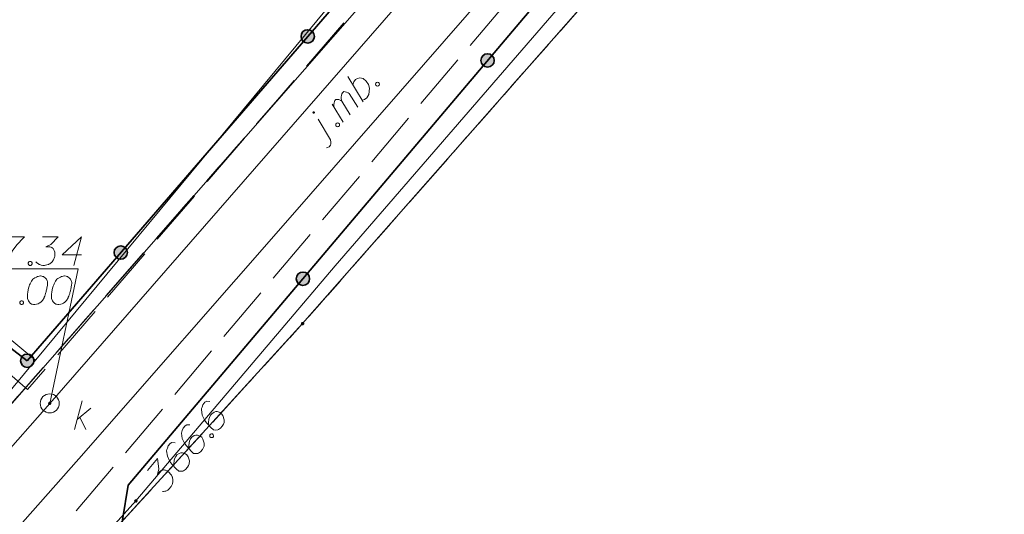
# Model space of a CAD drawing. Header units: metres. Extents: x 5555129 to 5556676, y 5635595 to 5636517.
# Tile 109 of 255: x 5555382 to 5555408, y 5636419 to 5636432. Entities that reach past the tile are written whole.
import ezdxf

# ---------------------------------------------------------------- set-up
doc = ezdxf.new("R2010")
doc.units = ezdxf.units.M
doc.header["$MEASUREMENT"] = 0
for name, pattern in [('L_0_06', [2, 1.5, -0.5]), ('PRZER1-1', [2, 1, -1]), ('PRZER3-1', [4, 3, -1])]:
    doc.linetypes.add(name, pattern=pattern)
for name, color, linetype, lineweight in [('#digitalizacja', 7, 'Continuous', 18), ('#skartowane', 7, 'Continuous', 18), ('#zmodyfikowane', 7, 'Continuous', 18)]:
    doc.layers.add(name, color=color, linetype=linetype, lineweight=lineweight)
for name, color, linetype, lineweight, true_color in [('GEPPGD', 7, 'Continuous', 18, 0x008000), ('GESDZI', 7, 'Continuous', 18, 0x0a0909), ('GESKKL', 7, 'PRZER3-1', 18, 0x008000), ('GESUZY', 7, 'PRZER1-1', 18, 0x008000), ('GULENN', 1, 'Continuous', 18, 0xff0000), ('GUPEPI', 1, 'Continuous', 18, 0xff0000), ('GUPESH', 1, 'Continuous', 18, 0xff0000), ('GUPESH_O', 1, 'Continuous', 18, 0xff0000)]:
    doc.layers.add(name, color=color, linetype=linetype, lineweight=lineweight, true_color=true_color)

# ---------------------------------------------------------------- blocks, each defined once
blk = doc.blocks.new('EPPGN')
blk.add_hatch(color=0).paths.add_polyline_path([(0, -0.09), (-0.027812, -0.085595), (-0.052901, -0.072812), (-0.072812, -0.052901), (-0.085595, -0.027812), (-0.09, 0), (-0.085595, 0.027812), (-0.072812, 0.052901), (-0.052901, 0.072812), (-0.027812, 0.085595), (0, 0.09), (0.027812, 0.085595), (0.052901, 0.072812), (0.072812, 0.052901), (0.085595, 0.027812), (0.09, 0), (0.085595, -0.027812), (0.072812, -0.052901), (0.052901, -0.072812), (0.027812, -0.085595)])
blk = doc.blocks.new('POINT')
blk.add_hatch(color=0).paths.add_polyline_path([(-0.000884, -0.0025), (-0.0025, -0.000884), (-0.0025, 0.000884), (0.000884, 0.0025), (0.0025, 0.000884), (0.0025, -0.000884), (0.000884, -0.0025)])
blk = doc.blocks.new('KOLO')
blk.add_hatch(color=0).paths.add_polyline_path([(0, -0.5), (-0.12941, -0.482963), (-0.25, -0.433013), (-0.353553, -0.353553), (-0.433013, -0.25), (-0.482963, -0.12941), (-0.5, 0), (-0.482963, 0.12941), (-0.433013, 0.25), (-0.353553, 0.353553), (-0.25, 0.433013), (-0.12941, 0.482963), (0, 0.5), (0.12941, 0.482963), (0.25, 0.433013), (0.353553, 0.353553), (0.433013, 0.25), (0.482963, 0.12941), (0.5, 0), (0.482963, -0.12941), (0.433013, -0.25), (0.353553, -0.353553), (0.25, -0.433013), (0.12941, -0.482963)])
blk = doc.blocks.new('*U258')
at = {"layer": '#skartowane', "color": 7, "linetype": 'ByBlock', "lineweight": 18}
blk.add_line((5555390.466, 5636428.697), (5555390.143, 5636429.237), dxfattribs=at)
at = {"layer": '#skartowane', "color": 7, "linetype": 'ByBlock', "lineweight": 18, "flags": 128}
for points in [[(5555390.037, 5636429.424), (5555390.036, 5636429.426), (5555390.034, 5636429.427), (5555390.032, 5636429.428), (5555390.031, 5636429.428), (5555390.029, 5636429.429), (5555390.027, 5636429.429), (5555390.025, 5636429.43), (5555390.023, 5636429.43), (5555390.021, 5636429.429), (5555390.019, 5636429.429), (5555390.017, 5636429.428), (5555390.015, 5636429.427), (5555390.014, 5636429.427), (5555390.012, 5636429.425), (5555390.011, 5636429.424), (5555390.009, 5636429.423), (5555390.008, 5636429.421), (5555390.007, 5636429.419), (5555390.007, 5636429.417), (5555390.006, 5636429.416), (5555390.006, 5636429.414), (5555390.005, 5636429.412), (5555390.005, 5636429.41), (5555390.006, 5636429.408), (5555390.006, 5636429.406), (5555390.007, 5636429.404), (5555390.007, 5636429.402), (5555390.008, 5636429.401), (5555390.01, 5636429.399), (5555390.011, 5636429.398), (5555390.012, 5636429.396), (5555390.014, 5636429.395), (5555390.016, 5636429.394), (5555390.017, 5636429.393), (5555390.019, 5636429.393), (5555390.021, 5636429.393), (5555390.023, 5636429.392), (5555390.025, 5636429.392), (5555390.027, 5636429.393), (5555390.029, 5636429.393), (5555390.031, 5636429.394), (5555390.033, 5636429.394), (5555390.034, 5636429.395), (5555390.036, 5636429.397), (5555390.037, 5636429.398), (5555390.039, 5636429.399), (5555390.04, 5636429.401), (5555390.041, 5636429.403), (5555390.042, 5636429.404), (5555390.042, 5636429.406), (5555390.043, 5636429.408), (5555390.043, 5636429.41), (5555390.043, 5636429.412), (5555390.042, 5636429.414), (5555390.042, 5636429.416), (5555390.041, 5636429.418), (5555390.041, 5636429.42), (5555390.04, 5636429.421), (5555390.038, 5636429.423), (5555390.037, 5636429.424)], [(5555390.36, 5636428.487), (5555390.389, 5636428.492), (5555390.435, 5636428.513), (5555390.467, 5636428.556), (5555390.475, 5636428.589), (5555390.479, 5636428.635), (5555390.466, 5636428.697)]]:
    blk.add_lwpolyline(points, dxfattribs=at)
blk = doc.blocks.new('*U259')
at = {"layer": '#skartowane', "color": 7, "linetype": 'ByBlock', "lineweight": 18}
for p, q in [((5555390.795, 5636429.16), (5555390.506, 5636429.633)), ((5555390.985, 5636429.354), (5555390.764, 5636429.711))]:
    blk.add_line(p, q, dxfattribs=at)
at = {"layer": '#skartowane', "color": 7, "linetype": 'ByBlock', "lineweight": 18, "flags": 128}
blk.add_lwpolyline([(5555390.583, 5636429.509), (5555390.557, 5636429.575), (5555390.552, 5636429.621), (5555390.56, 5636429.663), (5555390.572, 5636429.701), (5555390.58, 5636429.726), (5555390.605, 5636429.751), (5555390.618, 5636429.756), (5555390.651, 5636429.756), (5555390.688, 5636429.752), (5555390.739, 5636429.728), (5555390.764, 5636429.711), (5555390.747, 5636429.769), (5555390.746, 5636429.82), (5555390.754, 5636429.861), (5555390.766, 5636429.899), (5555390.778, 5636429.928), (5555390.799, 5636429.95), (5555390.82, 5636429.962), (5555390.849, 5636429.958), (5555390.883, 5636429.95), (5555390.933, 5636429.926), (5555390.958, 5636429.909), (5555391.179, 5636429.553)], dxfattribs=at)
blk = doc.blocks.new('*U260')
at = {"layer": '#skartowane', "color": 7, "linetype": 'ByBlock', "lineweight": 18}
blk.add_line((5555391.32, 5636429.696), (5555390.92, 5636430.36), dxfattribs=at)
at = {"layer": '#skartowane', "color": 7, "linetype": 'ByBlock', "lineweight": 18, "flags": 128}
blk.add_lwpolyline([(5555391.052, 5636430.14), (5555391.076, 5636430.216), (5555391.126, 5636430.275), (5555391.175, 5636430.309), (5555391.238, 5636430.322), (5555391.326, 5636430.302), (5555391.402, 5636430.236), (5555391.461, 5636430.145), (5555391.491, 5636430.049), (5555391.476, 5636429.882), (5555391.419, 5636429.797), (5555391.357, 5636429.751), (5555391.294, 5636429.738)], dxfattribs=at)
blk = doc.blocks.new('*U323')
at = {"layer": '#skartowane', "color": 36, "linetype": 'ByBlock', "lineweight": 18, "true_color": 0x803300}
for p, q in [((5555383.751, 5636421.093), (5555383.951, 5636421.843)), ((5555383.821, 5636421.359), (5555384.176, 5636421.654)), ((5555383.892, 5636421.418), (5555384.046, 5636421.093))]:
    blk.add_line(p, q, dxfattribs=at)

msp = doc.modelspace()

# ---------------------------------------------------------------- hatches: boundary and pattern name
at = {"layer": '#skartowane', "linetype": 'Continuous', "lineweight": 35}
h = msp.add_hatch(color=7, dxfattribs=at)
edge = h.paths.add_edge_path()
edge.add_arc((5555389.868, 5636431.411), 0.175, 0, 360)
h = msp.add_hatch(color=7, dxfattribs=at)
edge = h.paths.add_edge_path()
edge.add_arc((5555394.586, 5636430.779), 0.175, 0, 360)
h = msp.add_hatch(color=7, dxfattribs=at)
edge = h.paths.add_edge_path()
edge.add_arc((5555384.963, 5636425.737), 0.175, 0, 360)
h = msp.add_hatch(color=7, dxfattribs=at)
edge = h.paths.add_edge_path()
edge.add_arc((5555389.744, 5636425.052), 0.175, 0, 360)
h = msp.add_hatch(color=7, dxfattribs=at)
edge = h.paths.add_edge_path()
edge.add_arc((5555382.51, 5636422.9), 0.175, 0, 360)
h = msp.add_hatch(color=7, dxfattribs=at)
edge = h.paths.add_edge_path()
edge.add_arc((5555382.51, 5636422.9), 0.175, 0, 360)
at = {"layer": '#skartowane', "linetype": 'Continuous', "lineweight": 18}
h = msp.add_hatch(color=7, dxfattribs=at)
edge = h.paths.add_edge_path()
edge.add_arc((5555383.1, 5636421.78), 0.045, 0, 360)

# ---------------------------------------------------------------- linework, layer by layer
at = {"layer": '#digitalizacja', "color": 1, "linetype": 'Continuous', "lineweight": 18}
msp.add_line((5555381.803, 5636423.682), (5555382.728, 5636422.916), dxfattribs=at)
at = {"layer": '#digitalizacja', "color": 1, "linetype": 'Continuous', "lineweight": 18, "flags": 128}
msp.add_lwpolyline([(5555411.571, 5636453.721), (5555406.592, 5636449.318), (5555403.351, 5636446.174), (5555396.128, 5636439.089), (5555379.678, 5636419.236)], dxfattribs=at)
at = {"layer": '#digitalizacja', "color": 5, "linetype": 'Continuous', "lineweight": 18, "flags": 128}
msp.add_lwpolyline([(5555407.558, 5636446.707), (5555404.272, 5636443.186), (5555399.619, 5636438.519), (5555394.658, 5636432.671), (5555389.343, 5636426.59), (5555383.867, 5636420.325), (5555376.743, 5636412.289), (5555370.792, 5636405.215), (5555363.981, 5636396.892), (5555347.841, 5636378.588), (5555342.113, 5636367.796), (5555339.77, 5636363.092), (5555337.162, 5636356.758), (5555333.91, 5636346.86)], dxfattribs=at)
at = {"layer": '#digitalizacja', "color": 36, "linetype": 'Continuous', "lineweight": 18, "true_color": 0x803300, "flags": 128}
for points in [[(5555382.868, 5636425.125), (5555382.856, 5636425.125), (5555382.821, 5636425.119), (5555382.797, 5636425.113), (5555382.779, 5636425.107), (5555382.75, 5636425.095), (5555382.714, 5636425.077), (5555382.685, 5636425.06), (5555382.655, 5636425.036), (5555382.638, 5636425.012), (5555382.62, 5636424.983), (5555382.602, 5636424.953), (5555382.584, 5636424.918), (5555382.573, 5636424.894), (5555382.561, 5636424.859), (5555382.543, 5636424.8), (5555382.525, 5636424.711), (5555382.514, 5636424.64), (5555382.514, 5636424.575), (5555382.52, 5636424.528), (5555382.543, 5636424.475), (5555382.561, 5636424.445), (5555382.59, 5636424.41), (5555382.626, 5636424.386), (5555382.644, 5636424.38), (5555382.679, 5636424.375), (5555382.709, 5636424.375), (5555382.756, 5636424.38), (5555382.797, 5636424.392), (5555382.827, 5636424.41), (5555382.868, 5636424.44), (5555382.886, 5636424.457), (5555382.909, 5636424.481), (5555382.927, 5636424.504), (5555382.939, 5636424.522), (5555382.951, 5636424.552), (5555382.957, 5636424.563), (5555382.968, 5636424.593), (5555382.98, 5636424.628), (5555382.992, 5636424.664), (5555382.998, 5636424.688), (5555383.004, 5636424.705), (5555383.01, 5636424.729), (5555383.021, 5636424.782), (5555383.027, 5636424.811), (5555383.033, 5636424.841), (5555383.039, 5636424.882), (5555383.045, 5636424.936), (5555383.045, 5636424.953), (5555383.039, 5636424.977), (5555383.033, 5636425), (5555383.016, 5636425.036), (5555382.998, 5636425.06), (5555382.98, 5636425.077), (5555382.957, 5636425.095), (5555382.933, 5636425.107), (5555382.915, 5636425.113), (5555382.897, 5636425.119), (5555382.868, 5636425.125)], [(5555383.5, 5636425.125), (5555383.488, 5636425.125), (5555383.452, 5636425.119), (5555383.429, 5636425.113), (5555383.411, 5636425.107), (5555383.382, 5636425.095), (5555383.346, 5636425.077), (5555383.317, 5636425.06), (5555383.287, 5636425.036), (5555383.269, 5636425.012), (5555383.252, 5636424.983), (5555383.234, 5636424.953), (5555383.216, 5636424.918), (5555383.204, 5636424.894), (5555383.193, 5636424.859), (5555383.175, 5636424.8), (5555383.157, 5636424.711), (5555383.145, 5636424.64), (5555383.145, 5636424.575), (5555383.151, 5636424.528), (5555383.175, 5636424.475), (5555383.193, 5636424.445), (5555383.222, 5636424.41), (5555383.258, 5636424.386), (5555383.275, 5636424.38), (5555383.311, 5636424.375), (5555383.34, 5636424.375), (5555383.388, 5636424.38), (5555383.429, 5636424.392), (5555383.458, 5636424.41), (5555383.5, 5636424.44), (5555383.517, 5636424.457), (5555383.541, 5636424.481), (5555383.559, 5636424.504), (5555383.571, 5636424.522), (5555383.582, 5636424.552), (5555383.588, 5636424.563), (5555383.6, 5636424.593), (5555383.612, 5636424.628), (5555383.624, 5636424.664), (5555383.63, 5636424.688), (5555383.636, 5636424.705), (5555383.641, 5636424.729), (5555383.653, 5636424.782), (5555383.659, 5636424.811), (5555383.665, 5636424.841), (5555383.671, 5636424.882), (5555383.677, 5636424.936), (5555383.677, 5636424.953), (5555383.671, 5636424.977), (5555383.665, 5636425), (5555383.647, 5636425.036), (5555383.63, 5636425.06), (5555383.612, 5636425.077), (5555383.588, 5636425.095), (5555383.565, 5636425.107), (5555383.547, 5636425.113), (5555383.529, 5636425.119), (5555383.5, 5636425.125)], [(5555382.348, 5636424.475), (5555382.378, 5636424.475), (5555382.396, 5636424.463), (5555382.413, 5636424.44), (5555382.413, 5636424.41), (5555382.396, 5636424.386), (5555382.378, 5636424.375), (5555382.348, 5636424.375), (5555382.331, 5636424.386), (5555382.313, 5636424.41), (5555382.313, 5636424.44), (5555382.331, 5636424.463), (5555382.348, 5636424.475)]]:
    msp.add_lwpolyline(points, dxfattribs=at)
at = {"layer": '#skartowane', "color": 7, "linetype": 'Continuous', "lineweight": 35}
msp.add_line((5555382.51, 5636422.9), (5555398.91, 5636441.87), dxfattribs=at)
at = {"layer": '#skartowane', "color": 7, "linetype": 'Continuous', "lineweight": 18}
msp.add_line((5555383.843, 5636425.311), (5555383.1, 5636421.78), dxfattribs=at)
at = {"layer": '#skartowane', "color": 36, "linetype": 'Continuous', "lineweight": 18, "true_color": 0x803300}
msp.add_line((5555359.31, 5636394.76), (5555383.1, 5636421.78), dxfattribs=at)
at = {"layer": '#skartowane', "color": 7, "linetype": 'L_0_06', "lineweight": 18, "flags": 128}
msp.add_lwpolyline([(5555466.73, 5636461.06), (5555459.42, 5636465.04), (5555457.02, 5636465.41), (5555452.63, 5636465.61), (5555446.85, 5636465.37), (5555441.62, 5636464.51), (5555435.7, 5636462.77), (5555429.61, 5636460.27), (5555423.1, 5636457.3), (5555417.2, 5636453.95), (5555413.63, 5636451.67), (5555409.04, 5636447.68), (5555404.73, 5636443.33), (5555401.32, 5636439.67), (5555382.13, 5636416.99), (5555377.75, 5636411.8), (5555368.65, 5636401.73), (5555358.12, 5636389.68), (5555351.83, 5636382.05), (5555348.89, 5636378.21), (5555346.63, 5636374.93), (5555343.77, 5636370.29), (5555340.53, 5636363.52), (5555337.7, 5636355.88), (5555335.13, 5636347.53), (5555332.44, 5636339.45), (5555328.49, 5636328.74), (5555326.7, 5636324.3), (5555322.46, 5636312.61), (5555317.05, 5636297.8), (5555313.91, 5636289.91), (5555311.07, 5636291.5), (5555314.46, 5636298.64), (5555320.4, 5636315), (5555321.1, 5636318.34), (5555320.31, 5636318.97), (5555318.92, 5636319.26), (5555318.24, 5636323.4), (5555317.55, 5636325.21), (5555315.06, 5636326.83), (5555316.44, 5636329.16), (5555319.62, 5636328.9), (5555323.95, 5636328.36), (5555325.47, 5636329.83), (5555326.77, 5636332.37), (5555329.72, 5636340.51), (5555332.43, 5636348.61), (5555334.87, 5636356.71), (5555337.79, 5636364.47), (5555340.99, 5636371.16), (5555344.19, 5636376.65), (5555346.4, 5636379.74), (5555349.41, 5636383.74), (5555355.85, 5636391.61), (5555363.7, 5636400.4), (5555366.42, 5636403.59), (5555375.75, 5636414.19), (5555378.31, 5636418.36), (5555373.52, 5636420.79), (5555376.43, 5636424.38), (5555377.28, 5636425.23), (5555380.03, 5636423.16), (5555380.65, 5636423.75), (5555382.52, 5636422.14), (5555399.27, 5636441.57), (5555402.64, 5636445.3), (5555406.76, 5636449.37), (5555411.7, 5636453.77), (5555415.38, 5636456.22), (5555420.94, 5636459.52), (5555420.73, 5636460.05), (5555422.54, 5636460.95), (5555422.89, 5636460.42), (5555428.37, 5636462.98), (5555434.53, 5636465.46), (5555440.65, 5636467.74), (5555449.09, 5636469.87), (5555449.84, 5636470.61), (5555452.54, 5636472.11), (5555453.14, 5636471.36), (5555454.76, 5636472.78), (5555456.32, 5636474.81), (5555457.67, 5636477.44), (5555459.8, 5636481.39), (5555462.71, 5636485.66), (5555464.78, 5636483.78), (5555461.58, 5636479.17), (5555460.92, 5636476.08), (5555461.24, 5636473.64), (5555465.24, 5636467.56), (5555467.69, 5636464.02), (5555466.73, 5636461.06)], close=True, dxfattribs=at)
at = {"layer": '#skartowane', "color": 36, "linetype": 'Continuous', "lineweight": 18, "true_color": 0x803300, "flags": 128}
for points in [[(5555383.1, 5636421.78), (5555403.69, 5636445.39), (5555416.05, 5636455.82)], [(5555381.966, 5636426.152), (5555382.438, 5636426.152), (5555382.409, 5636426.123), (5555382.238, 5636425.94), (5555382.119, 5636425.774), (5555382.049, 5636425.579), (5555382.001, 5636425.402)], [(5555382.911, 5636426.152), (5555383.324, 5636426.152), (5555383.129, 5636425.951), (5555382.999, 5636425.886), (5555383.106, 5636425.886), (5555383.129, 5636425.881), (5555383.141, 5636425.875), (5555383.153, 5636425.869), (5555383.165, 5636425.863), (5555383.188, 5636425.845), (5555383.2, 5636425.827), (5555383.212, 5636425.81), (5555383.218, 5636425.792), (5555383.23, 5636425.751), (5555383.235, 5636425.715), (5555383.235, 5636425.697), (5555383.235, 5636425.674), (5555383.23, 5636425.638), (5555383.224, 5636425.615), (5555383.218, 5636425.591), (5555383.212, 5636425.573), (5555383.206, 5636425.562), (5555383.2, 5636425.55), (5555383.194, 5636425.538), (5555383.182, 5636425.52), (5555383.165, 5636425.497), (5555383.147, 5636425.479), (5555383.135, 5636425.467), (5555383.117, 5636425.455), (5555383.1, 5636425.444), (5555383.076, 5636425.432), (5555383.064, 5636425.426), (5555383.023, 5636425.414), (5555382.987, 5636425.408), (5555382.964, 5636425.402), (5555382.923, 5636425.402), (5555382.875, 5636425.408), (5555382.858, 5636425.414), (5555382.84, 5636425.42), (5555382.822, 5636425.426), (5555382.804, 5636425.438), (5555382.787, 5636425.449), (5555382.757, 5636425.473), (5555382.739, 5636425.497)], [(5555383.932, 5636425.68), (5555383.424, 5636425.68), (5555383.932, 5636426.152), (5555383.732, 5636425.402)], [(5555382.574, 5636425.503), (5555382.604, 5636425.503), (5555382.621, 5636425.491), (5555382.639, 5636425.467), (5555382.639, 5636425.438), (5555382.621, 5636425.414), (5555382.604, 5636425.402), (5555382.574, 5636425.402), (5555382.556, 5636425.414), (5555382.539, 5636425.438), (5555382.539, 5636425.467), (5555382.556, 5636425.491), (5555382.574, 5636425.503)], [(5555382.868, 5636425.125), (5555382.856, 5636425.125), (5555382.821, 5636425.119), (5555382.797, 5636425.113), (5555382.779, 5636425.107), (5555382.75, 5636425.095), (5555382.714, 5636425.077), (5555382.685, 5636425.06), (5555382.655, 5636425.036), (5555382.638, 5636425.012), (5555382.62, 5636424.983), (5555382.602, 5636424.953), (5555382.584, 5636424.918), (5555382.573, 5636424.894), (5555382.561, 5636424.859), (5555382.543, 5636424.8), (5555382.525, 5636424.711), (5555382.514, 5636424.64), (5555382.514, 5636424.575), (5555382.52, 5636424.528), (5555382.543, 5636424.475), (5555382.561, 5636424.445), (5555382.59, 5636424.41), (5555382.626, 5636424.386), (5555382.644, 5636424.38), (5555382.679, 5636424.375), (5555382.709, 5636424.375), (5555382.756, 5636424.38), (5555382.797, 5636424.392), (5555382.827, 5636424.41), (5555382.868, 5636424.44), (5555382.886, 5636424.457), (5555382.909, 5636424.481), (5555382.927, 5636424.504), (5555382.939, 5636424.522), (5555382.951, 5636424.552), (5555382.957, 5636424.563), (5555382.968, 5636424.593), (5555382.98, 5636424.628), (5555382.992, 5636424.664), (5555382.998, 5636424.688), (5555383.004, 5636424.705), (5555383.01, 5636424.729), (5555383.021, 5636424.782), (5555383.027, 5636424.811), (5555383.033, 5636424.841), (5555383.039, 5636424.882), (5555383.045, 5636424.936), (5555383.045, 5636424.953), (5555383.039, 5636424.977), (5555383.033, 5636425), (5555383.016, 5636425.036), (5555382.998, 5636425.06), (5555382.98, 5636425.077), (5555382.957, 5636425.095), (5555382.933, 5636425.107), (5555382.915, 5636425.113), (5555382.897, 5636425.119), (5555382.868, 5636425.125)], [(5555383.5, 5636425.125), (5555383.488, 5636425.125), (5555383.452, 5636425.119), (5555383.429, 5636425.113), (5555383.411, 5636425.107), (5555383.382, 5636425.095), (5555383.346, 5636425.077), (5555383.317, 5636425.06), (5555383.287, 5636425.036), (5555383.269, 5636425.012), (5555383.252, 5636424.983), (5555383.234, 5636424.953), (5555383.216, 5636424.918), (5555383.204, 5636424.894), (5555383.193, 5636424.859), (5555383.175, 5636424.8), (5555383.157, 5636424.711), (5555383.145, 5636424.64), (5555383.145, 5636424.575), (5555383.151, 5636424.528), (5555383.175, 5636424.475), (5555383.193, 5636424.445), (5555383.222, 5636424.41), (5555383.258, 5636424.386), (5555383.275, 5636424.38), (5555383.311, 5636424.375), (5555383.34, 5636424.375), (5555383.388, 5636424.38), (5555383.429, 5636424.392), (5555383.458, 5636424.41), (5555383.5, 5636424.44), (5555383.517, 5636424.457), (5555383.541, 5636424.481), (5555383.559, 5636424.504), (5555383.571, 5636424.522), (5555383.582, 5636424.552), (5555383.588, 5636424.563), (5555383.6, 5636424.593), (5555383.612, 5636424.628), (5555383.624, 5636424.664), (5555383.63, 5636424.688), (5555383.636, 5636424.705), (5555383.641, 5636424.729), (5555383.653, 5636424.782), (5555383.659, 5636424.811), (5555383.665, 5636424.841), (5555383.671, 5636424.882), (5555383.677, 5636424.936), (5555383.677, 5636424.953), (5555383.671, 5636424.977), (5555383.665, 5636425), (5555383.647, 5636425.036), (5555383.63, 5636425.06), (5555383.612, 5636425.077), (5555383.588, 5636425.095), (5555383.565, 5636425.107), (5555383.547, 5636425.113), (5555383.529, 5636425.119), (5555383.5, 5636425.125)], [(5555382.348, 5636424.475), (5555382.378, 5636424.475), (5555382.396, 5636424.463), (5555382.413, 5636424.44), (5555382.413, 5636424.41), (5555382.396, 5636424.386), (5555382.378, 5636424.375), (5555382.348, 5636424.375), (5555382.331, 5636424.386), (5555382.313, 5636424.41), (5555382.313, 5636424.44), (5555382.331, 5636424.463), (5555382.348, 5636424.475)]]:
    msp.add_lwpolyline(points, dxfattribs=at)
at = {"layer": '#skartowane', "color": 7, "linetype": 'Continuous', "lineweight": 35, "flags": 128}
for points in [[(5555416.44, 5636452.99), (5555413.88, 5636451.35), (5555409.29, 5636447.33), (5555405.05, 5636443.02), (5555401.85, 5636439.37), (5555385.16, 5636419.63), (5555384.27, 5636414.18), (5555389.21, 5636409.64)], [(5555382.51, 5636422.9), (5555377.98, 5636426.4), (5555377.28, 5636425.23)]]:
    msp.add_lwpolyline(points, dxfattribs=at)
at = {"layer": '#skartowane', "color": 7, "linetype": 'Continuous', "lineweight": 18, "flags": 128}
for points in [[(5555391.653, 5636430.18), (5555391.673, 5636430.201), (5555391.694, 5636430.206), (5555391.724, 5636430.202), (5555391.745, 5636430.181), (5555391.749, 5636430.152), (5555391.745, 5636430.131), (5555391.724, 5636430.11), (5555391.704, 5636430.105), (5555391.674, 5636430.109), (5555391.653, 5636430.13), (5555391.649, 5636430.159), (5555391.653, 5636430.18)], [(5555390.608, 5636429.112), (5555390.628, 5636429.133), (5555390.649, 5636429.138), (5555390.678, 5636429.134), (5555390.7, 5636429.113), (5555390.704, 5636429.084), (5555390.7, 5636429.063), (5555390.679, 5636429.042), (5555390.659, 5636429.038), (5555390.629, 5636429.042), (5555390.608, 5636429.062), (5555390.604, 5636429.091), (5555390.608, 5636429.112)], [(5555383.843, 5636425.311), (5555380.697, 5636425.311)]]:
    msp.add_lwpolyline(points, dxfattribs=at)
at = {"layer": '#skartowane', "color": 7, "linetype": 'Continuous', "lineweight": 35}
for centre in [(5555389.868, 5636431.411), (5555394.586, 5636430.779), (5555384.963, 5636425.737), (5555389.744, 5636425.052), (5555382.51, 5636422.9), (5555382.51, 5636422.9)]:
    msp.add_circle(centre, 0.175, dxfattribs=at)
at = {"layer": '#skartowane', "color": 36, "linetype": 'Continuous', "lineweight": 18, "true_color": 0x803300}
msp.add_circle((5555383.1, 5636421.78), 0.25, dxfattribs=at)
at = {"layer": '#zmodyfikowane', "color": 1, "linetype": 'Continuous', "lineweight": 18, "true_color": 0xff0000, "flags": 128}
msp.add_lwpolyline([(5555390.59, 5636425.39), (5555397.57, 5636433.46), (5555402.6, 5636439.5)], dxfattribs=at)
at = {"layer": 'GESDZI', "color": 96, "linetype": 'Continuous', "lineweight": 18, "flags": 128}
for points in [[(5555404.056, 5636487.362), (5555410.3, 5636486.373), (5555419.458, 5636484.97), (5555412.888, 5636476.818), (5555402.335, 5636463.614), (5555411.98, 5636454.27), (5555405.333, 5636448.297), (5555379.69, 5636419.03), (5555375.778, 5636420.866), (5555363.378, 5636428.062), (5555343.955, 5636438.82)], [(5555274.997, 5636234.98), (5555279.944, 5636236.523), (5555284.476, 5636241.337), (5555311.27, 5636293.99), (5555320.16, 5636317.28), (5555322.368, 5636323.208), (5555323.59, 5636326.49), (5555326.04, 5636333.05), (5555329.61, 5636344.98), (5555332.15, 5636353.64), (5555334.3, 5636361.82), (5555338.11, 5636369.71), (5555344.55, 5636379.2), (5555375.95, 5636415.45), (5555379.69, 5636419.03), (5555405.333, 5636448.297), (5555411.98, 5636454.27), (5555423.54, 5636462.48), (5555437.099, 5636466.554), (5555448.915, 5636470.374), (5555453.72, 5636472.454), (5555460.799, 5636470.534), (5555464.253, 5636468.493)], [(5555464.253, 5636468.493), (5555468.332, 5636465.003), (5555467.116, 5636460.589), (5555457.224, 5636464.58), (5555451.868, 5636465.418), (5555446.84, 5636464.597), (5555437.185, 5636462.46), (5555430.383, 5636458.569), (5555420.669, 5636454.714), (5555413.799, 5636449.56), (5555402.789, 5636438.708), (5555389.734, 5636423.873), (5555383.39, 5636416.92), (5555384.32, 5636411.24), (5555356.08, 5636382.6), (5555342.54, 5636360.36), (5555325.26, 5636314.3)]]:
    msp.add_lwpolyline(points, dxfattribs=at)
msp.add_lwpolyline([(5555404.073, 5636395.02), (5555398.748, 5636398.735), (5555383.39, 5636416.92), (5555389.734, 5636423.873), (5555402.789, 5636438.708), (5555413.799, 5636449.56), (5555420.669, 5636454.714), (5555430.383, 5636458.569), (5555437.185, 5636462.46), (5555446.84, 5636464.597), (5555451.868, 5636465.418), (5555457.224, 5636464.58), (5555467.116, 5636460.589), (5555464.207, 5636454.062), (5555454.524, 5636438.193), (5555447.06, 5636429.289), (5555430.735, 5636417.459), (5555423.635, 5636411.745), (5555415.606, 5636406.363), (5555409.758, 5636401.08), (5555404.073, 5636395.02)], close=True, dxfattribs=at)
at = {"layer": 'GESKKL', "color": 96, "linetype": 'PRZER3-1', "lineweight": 18, "ltscale": 0.5, "true_color": 0x008000}
msp.add_lwpolyline([(5555376.662, 5636475.914), (5555379.212, 5636473.963), (5555405.333, 5636448.297), (5555379.69, 5636419.03), (5555375.778, 5636420.866), (5555363.378, 5636428.062), (5555343.955, 5636438.82)], dxfattribs=at)
msp.add_lwpolyline([(5555447.06, 5636429.289), (5555454.524, 5636438.193), (5555464.207, 5636454.062), (5555467.116, 5636460.589), (5555457.224, 5636464.58), (5555451.868, 5636465.418), (5555446.84, 5636464.597), (5555437.185, 5636462.46), (5555430.383, 5636458.569), (5555420.669, 5636454.714), (5555413.799, 5636449.56), (5555402.789, 5636438.708), (5555389.734, 5636423.873), (5555383.39, 5636416.92), (5555398.748, 5636398.735), (5555404.073, 5636395.02), (5555409.758, 5636401.08), (5555415.606, 5636406.363), (5555423.635, 5636411.745), (5555430.735, 5636417.459), (5555447.06, 5636429.289)], close=True, dxfattribs=at)
at = {"layer": 'GESUZY', "color": 96, "linetype": 'PRZER1-1', "lineweight": 18, "ltscale": 0.5, "true_color": 0x008000}
for points in [[(5555356.08, 5636382.6), (5555384.32, 5636411.24), (5555383.39, 5636416.92), (5555389.734, 5636423.873), (5555402.789, 5636438.708), (5555413.799, 5636449.56), (5555420.669, 5636454.714), (5555430.383, 5636458.569), (5555437.185, 5636462.46), (5555446.84, 5636464.597), (5555451.868, 5636465.418), (5555457.224, 5636464.58), (5555467.116, 5636460.589), (5555468.332, 5636465.003), (5555464.253, 5636468.493), (5555460.799, 5636470.534), (5555453.72, 5636472.454), (5555448.915, 5636470.374), (5555437.099, 5636466.554), (5555423.54, 5636462.48), (5555411.98, 5636454.27), (5555405.333, 5636448.297), (5555379.69, 5636419.03)], [(5555405.333, 5636448.297), (5555379.69, 5636419.03), (5555375.778, 5636420.866), (5555363.378, 5636428.062), (5555343.955, 5636438.82)]]:
    msp.add_lwpolyline(points, dxfattribs=at)
msp.add_lwpolyline([(5555447.06, 5636429.289), (5555454.524, 5636438.193), (5555464.207, 5636454.062), (5555467.116, 5636460.589), (5555457.224, 5636464.58), (5555451.868, 5636465.418), (5555446.84, 5636464.597), (5555437.185, 5636462.46), (5555430.383, 5636458.569), (5555420.669, 5636454.714), (5555413.799, 5636449.56), (5555402.789, 5636438.708), (5555389.734, 5636423.873), (5555383.39, 5636416.92), (5555398.748, 5636398.735), (5555404.073, 5636395.02), (5555409.758, 5636401.08), (5555415.606, 5636406.363), (5555423.635, 5636411.745), (5555430.735, 5636417.459), (5555447.06, 5636429.289)], close=True, dxfattribs=at)
at = {"layer": 'GULENN', "color": 1, "linetype": 'Continuous', "lineweight": 18, "true_color": 0xff0000, "flags": 128}
msp.add_lwpolyline([(5555305.505, 5636281.74), (5555310.95, 5636292.03), (5555311.4, 5636292.81), (5555313.3, 5636296.19), (5555317.83, 5636308.64), (5555320.12, 5636315.12), (5555321.05, 5636318.7), (5555324.99, 5636317.82), (5555325.46, 5636318.77), (5555330.45, 5636332.92), (5555333.07, 5636339.41), (5555335.66, 5636347.35), (5555336.26, 5636350.83), (5555340.12, 5636361.93), (5555345.05, 5636370.93), (5555348.48, 5636377.1), (5555354.25, 5636384.94), (5555359.73, 5636391.01), (5555379.46, 5636412.66), (5555385.36, 5636419.22), (5555390.59, 5636425.39)], dxfattribs=at)
at = {"layer": 'GUPESH_O', "color": 1, "linetype": 'Continuous', "lineweight": 18, "flags": 128}
for points in [[(5555387.301, 5636421.832), (5555387.221, 5636421.837), (5555387.173, 5636421.808), (5555387.12, 5636421.745), (5555387.1, 5636421.685), (5555387.086, 5636421.65), (5555387.081, 5636421.616), (5555387.101, 5636421.475), (5555387.167, 5636421.334), (5555387.214, 5636421.271), (5555387.33, 5636421.143), (5555387.398, 5636421.085), (5555387.44, 5636421.081), (5555387.507, 5636421.086), (5555387.527, 5636421.092), (5555387.579, 5636421.126), (5555387.628, 5636421.184), (5555387.657, 5636421.237), (5555387.675, 5636421.276), (5555387.677, 5636421.352), (5555387.643, 5636421.458), (5555387.609, 5636421.51), (5555387.573, 5636421.54), (5555387.495, 5636421.567), (5555387.458, 5636421.568), (5555387.413, 5636421.552), (5555387.353, 5636421.509), (5555387.319, 5636421.469), (5555387.291, 5636421.407), (5555387.278, 5636421.364), (5555387.268, 5636421.28), (5555387.268, 5636421.234), (5555387.27, 5636421.209)], [(5555386.779, 5636421.213), (5555386.699, 5636421.219), (5555386.651, 5636421.19), (5555386.598, 5636421.127), (5555386.578, 5636421.066), (5555386.564, 5636421.032), (5555386.559, 5636420.998), (5555386.579, 5636420.857), (5555386.645, 5636420.716), (5555386.693, 5636420.653), (5555386.808, 5636420.524), (5555386.876, 5636420.467), (5555386.918, 5636420.462), (5555386.985, 5636420.468), (5555387.005, 5636420.474), (5555387.057, 5636420.508), (5555387.106, 5636420.566), (5555387.135, 5636420.619), (5555387.153, 5636420.658), (5555387.155, 5636420.734), (5555387.121, 5636420.84), (5555387.087, 5636420.892), (5555387.051, 5636420.922), (5555386.973, 5636420.949), (5555386.936, 5636420.95), (5555386.891, 5636420.934), (5555386.832, 5636420.891), (5555386.797, 5636420.85), (5555386.769, 5636420.789), (5555386.756, 5636420.746), (5555386.746, 5636420.662), (5555386.746, 5636420.615), (5555386.748, 5636420.591)], [(5555387.3, 5636420.951), (5555387.319, 5636420.974), (5555387.34, 5636420.98), (5555387.369, 5636420.978), (5555387.392, 5636420.959), (5555387.398, 5636420.93), (5555387.396, 5636420.909), (5555387.377, 5636420.887), (5555387.356, 5636420.881), (5555387.327, 5636420.882), (5555387.304, 5636420.902), (5555387.298, 5636420.93), (5555387.3, 5636420.951)], [(5555386.387, 5636420.749), (5555386.307, 5636420.754), (5555386.259, 5636420.725), (5555386.206, 5636420.662), (5555386.186, 5636420.602), (5555386.172, 5636420.567), (5555386.166, 5636420.533), (5555386.187, 5636420.392), (5555386.253, 5636420.251), (5555386.3, 5636420.188), (5555386.416, 5636420.06), (5555386.484, 5636420.002), (5555386.526, 5636419.998), (5555386.592, 5636420.003), (5555386.613, 5636420.009), (5555386.665, 5636420.043), (5555386.714, 5636420.102), (5555386.743, 5636420.154), (5555386.761, 5636420.194), (5555386.763, 5636420.269), (5555386.729, 5636420.375), (5555386.695, 5636420.427), (5555386.659, 5636420.457), (5555386.581, 5636420.484), (5555386.543, 5636420.485), (5555386.499, 5636420.469), (5555386.439, 5636420.426), (5555386.405, 5636420.386), (5555386.377, 5636420.324), (5555386.364, 5636420.282), (5555386.354, 5636420.197), (5555386.354, 5636420.151), (5555386.356, 5636420.126)], [(5555385.665, 5636420.021), (5555385.932, 5636420.337), (5555385.959, 5636420.059), (5555385.925, 5636419.917), (5555385.994, 5636419.999), (5555386.013, 5636420.013), (5555386.026, 5636420.018), (5555386.038, 5636420.023), (5555386.05, 5636420.029), (5555386.079, 5636420.035), (5555386.1, 5636420.033), (5555386.121, 5636420.03), (5555386.138, 5636420.024), (5555386.177, 5636420.006), (5555386.208, 5636419.988), (5555386.222, 5636419.976), (5555386.24, 5636419.961), (5555386.263, 5636419.934), (5555386.277, 5636419.914), (5555386.292, 5636419.894), (5555386.301, 5636419.878), (5555386.307, 5636419.866), (5555386.312, 5636419.854), (5555386.317, 5636419.842), (5555386.323, 5636419.821), (5555386.33, 5636419.792), (5555386.332, 5636419.768), (5555386.333, 5636419.751), (5555386.331, 5636419.73), (5555386.328, 5636419.709), (5555386.322, 5636419.683), (5555386.319, 5636419.67), (5555386.301, 5636419.631), (5555386.283, 5636419.6), (5555386.272, 5636419.578), (5555386.246, 5636419.547), (5555386.211, 5636419.514), (5555386.195, 5636419.504), (5555386.179, 5636419.495), (5555386.163, 5636419.485), (5555386.142, 5636419.479), (5555386.122, 5636419.473), (5555386.085, 5636419.466), (5555386.055, 5636419.468)]]:
    msp.add_lwpolyline(points, dxfattribs=at)

# ---------------------------------------------------------------- block references
at = {"layer": '#skartowane', "color": 7, "linetype": 'Continuous', "lineweight": 18}
for name in ['*U260', '*U259', '*U258']:
    msp.add_blockref(name, (0, 0), dxfattribs=at)
at = {"layer": '#skartowane', "color": 36, "linetype": 'Continuous', "lineweight": 18, "true_color": 0x803300}
msp.add_blockref('*U323', (0, 0), dxfattribs=at)
at = {"layer": 'GEPPGD', "color": 96, "lineweight": 18, "true_color": 0x008000, "xscale": 0.5, "yscale": 0.5, "zscale": 0.5, "rotation": 90}
msp.add_blockref('EPPGN', (5555389.734, 5636423.873), dxfattribs=at)
at = {"layer": 'GUPEPI', "color": 1, "lineweight": 18, "true_color": 0xff0000, "rotation": 90}
msp.add_blockref('POINT', (5555390.59, 5636425.39), dxfattribs=at)
at = {"layer": 'GUPESH', "color": 1, "lineweight": 18, "true_color": 0xff0000, "xscale": 0.09, "yscale": 0.09, "zscale": 0.09, "rotation": 90}
msp.add_blockref('KOLO', (5555385.36, 5636419.22), dxfattribs=at)

doc.saveas('drawing.dxf')
